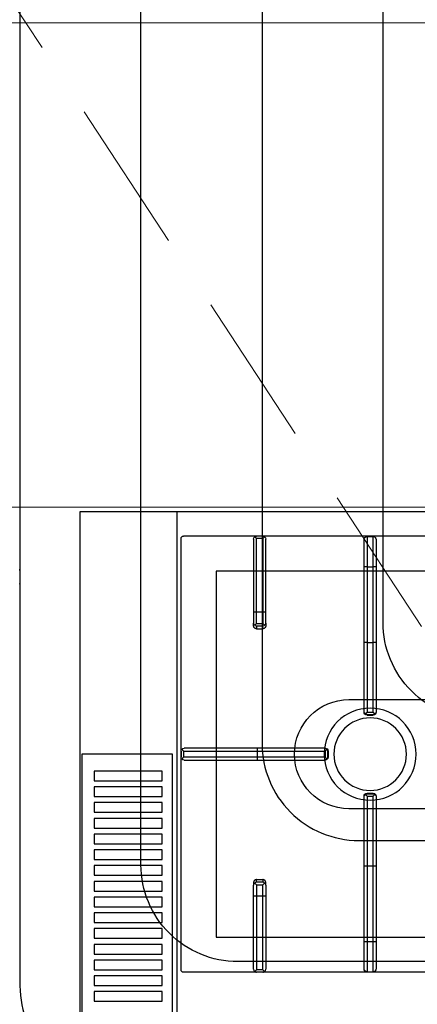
# Model space of a CAD drawing. Header units: millimetres. Extents: x -740 to 33545, y -26688 to 22494.
# Tile 93 of 256: x 9185 to 9218, y 10454 to 10535. Entities that reach past the tile are written whole.
import ezdxf

# ---------------------------------------------------------------- set-up
doc = ezdxf.new("R2010")
doc.units = ezdxf.units.MM
doc.header["$MEASUREMENT"] = 0
doc.linetypes.add('DASHED', pattern=[19.05, 12.7, -6.35])
doc.layers.get('Defpoints').update_dxf_attribs({"color": 252})
for name, color, linetype, lineweight in [('A_wyposażenie', 252, 'Continuous', 9), ('mebelki', 252, 'Continuous', 9), ('wymiarowanie', 252, 'Continuous', 9)]:
    doc.layers.add(name, color=color, linetype=linetype, lineweight=lineweight)
doc.layers.add('IS_Wężownica OChP', color=7, linetype='Continuous', lineweight=25, true_color=0x800080)
for name, color, linetype in [('PQ_200_2D', 252, 'Continuous'), ('PQ_204_2D', 252, 'Continuous'), ('TECHNOLOGIA KUCHNI', 252, 'Continuous')]:
    doc.layers.add(name, color=color, linetype=linetype)
doc.styles.add('styl2', font='simplex.shx')
doc.dimstyles.new('Skala 1-50', dxfattribs={"dimtxt": 12, "dimasz": 5, "dimexe": 1, "dimexo": 1, "dimgap": 1.5, "dimtad": 1, "dimdec": 1, "dimrnd": 0.5, "dimtxsty": 'styl2', "dimblk": 'ARCHTICK', "dimcen": 5, "dimadec": 0, "dimazin": 0, "dimtfac": 1, "dimtdec": 1, "dimtmove": 1, "dimatfit": 3, "dimldrblk": 'ARCHTICK', "dimfxl": 0, "dimlwd": -1, "dimlwe": -1, "dimarcsym": 0})

# ---------------------------------------------------------------- blocks, each defined once
blk = doc.blocks.new('ADWSAFSGDG')
at = {"layer": 'TECHNOLOGIA KUCHNI', "color": 8, "linetype": 'Continuous', "lineweight": 13}
blk.add_lwpolyline([(7623.96, 447.848), (7623.774, 447.878), (7623.561, 447.899), (7623.35, 447.907), (7623.144, 447.902), (7622.939, 447.885), (7622.73, 447.854), (7622.702, 447.848)], dxfattribs=at)
blk = doc.blocks.new('dfghbnj')
at = {"layer": 'PQ_200_2D', "color": 8}
for p, q in [((5168.38, -17005.72), (5968.38, -17005.72)), ((5168.38, -17660.72), (5168.38, -17005.72))]:
    blk.add_line(p, q, dxfattribs=at)
at = {"layer": 'PQ_204_2D', "color": 8}
for p, q in [((5168.38, -17085.72), (5968.38, -17085.72)), ((5188.38, -17657.22), (5188.38, -17091.22)), ((5546.38, -17089.22), (5190.38, -17089.22)), ((5363.38, -17151.98), (5363.38, -17091.69)), ((5365.88, -17089.22), (5370.88, -17089.22)), ((5365.88, -17089.22), (5370.88, -17089.22)), ((5365.88, -17091.21), (5370.88, -17091.21)), ((5365.88, -17091.21), (5365.88, -17152.03)), ((5370.88, -17152.03), (5370.88, -17091.21)), ((5373.38, -17091.69), (5373.38, -17151.98)), ((5548.38, -17657.22), (5548.38, -17091.22)), ((5190.85, -17149.22), (5251.14, -17149.22)), ((5251.14, -17149.22), (5260.28, -17149.22)), ((5262.42, -17149.22), (5260.28, -17149.22)), ((5474.34, -17149.22), (5476.47, -17149.22)), ((5485.62, -17149.22), (5476.47, -17149.22)), ((5545.9, -17149.22), (5485.62, -17149.22)), ((5188.38, -17156.72), (5188.38, -17151.72)), ((5188.38, -17156.72), (5188.38, -17151.72)), ((5190.37, -17156.72), (5190.37, -17151.72)), ((5251.19, -17151.72), (5190.37, -17151.72)), ((5190.37, -17156.72), (5251.19, -17156.72)), ((5251.19, -17156.72), (5251.19, -17151.72)), ((5260.39, -17151.72), (5251.19, -17151.72)), ((5251.19, -17156.72), (5260.39, -17156.72)), ((5260.39, -17151.72), (5260.39, -17156.72)), ((5262.75, -17151.72), (5264.85, -17151.72)), ((5262.75, -17156.72), (5262.75, -17151.72)), ((5264.85, -17156.72), (5262.75, -17156.72)), ((5264.85, -17151.72), (5264.85, -17156.72)), ((5363.38, -17207.86), (5363.38, -17151.98)), ((5365.88, -17152.03), (5370.88, -17152.03)), ((5365.88, -17152.03), (5365.88, -17208.42)), ((5370.88, -17208.42), (5370.88, -17152.03)), ((5373.38, -17151.98), (5373.38, -17207.86)), ((5471.9, -17151.72), (5471.9, -17156.72)), ((5474.01, -17151.72), (5471.9, -17151.72)), ((5471.9, -17156.72), (5474.01, -17156.72)), ((5474.01, -17156.72), (5474.01, -17151.72)), ((5476.36, -17151.72), (5485.56, -17151.72)), ((5476.36, -17151.72), (5476.36, -17156.72)), ((5485.56, -17156.72), (5476.36, -17156.72)), ((5485.56, -17151.72), (5546.38, -17151.72)), ((5485.56, -17156.72), (5485.56, -17151.72)), ((5546.38, -17156.72), (5485.56, -17156.72)), ((5546.38, -17156.72), (5546.38, -17151.72)), ((5548.38, -17156.72), (5548.38, -17151.72)), ((5548.38, -17156.72), (5548.38, -17151.72)), ((5251.14, -17159.22), (5190.85, -17159.22)), ((5260.28, -17159.22), (5251.14, -17159.22)), ((5260.28, -17159.22), (5262.42, -17159.22)), ((5476.47, -17159.22), (5474.34, -17159.22)), ((5476.47, -17159.22), (5485.62, -17159.22)), ((5485.62, -17159.22), (5545.9, -17159.22)), ((5363.38, -17208.28), (5363.38, -17207.86)), ((5365.88, -17208.42), (5370.88, -17208.42)), ((5365.88, -17210.33), (5370.88, -17210.33)), ((5365.88, -17210.33), (5365.88, -17210.78)), ((5365.88, -17210.78), (5370.88, -17210.78)), ((5370.88, -17210.78), (5370.88, -17210.33)), ((5373.38, -17207.86), (5373.38, -17208.28)), ((5188.69, -17242.97), (5188.69, -17247.97)), ((5188.69, -17242.97), (5213.69, -17242.97)), ((5213.69, -17247.97), (5188.69, -17247.97)), ((5213.69, -17240.47), (5191.19, -17240.47)), ((5213.69, -17242.97), (5213.69, -17240.47)), ((5276.14, -17240.47), (5213.69, -17240.47)), ((5213.69, -17242.97), (5213.69, -17247.97)), ((5213.69, -17242.97), (5276.19, -17242.97)), ((5213.69, -17250.47), (5213.69, -17247.97)), ((5276.19, -17247.97), (5213.69, -17247.97)), ((5333.27, -17240.47), (5276.14, -17240.47)), ((5276.19, -17242.97), (5276.19, -17247.97)), ((5276.19, -17242.97), (5333.83, -17242.97)), ((5333.83, -17247.97), (5276.19, -17247.97)), ((5333.69, -17240.47), (5333.27, -17240.47)), ((5333.83, -17242.97), (5333.83, -17247.97)), ((5335.64, -17242.37), (5335.64, -17248.56)), ((5335.74, -17242.97), (5335.74, -17247.97)), ((5335.74, -17242.97), (5336.19, -17242.97)), ((5336.19, -17247.97), (5335.74, -17247.97)), ((5336.19, -17242.97), (5336.19, -17247.97)), ((5400.56, -17242.97), (5400.56, -17247.97)), ((5400.56, -17242.97), (5401.01, -17242.97)), ((5401.01, -17247.97), (5400.56, -17247.97)), ((5401.01, -17242.97), (5401.01, -17247.97)), ((5401.11, -17242.37), (5401.11, -17248.56)), ((5402.92, -17242.97), (5402.92, -17247.97)), ((5402.92, -17242.97), (5460.56, -17242.97)), ((5460.56, -17247.97), (5402.92, -17247.97)), ((5403.48, -17240.47), (5403.06, -17240.47)), ((5460.62, -17240.47), (5403.48, -17240.47)), ((5460.56, -17242.97), (5460.56, -17247.97)), ((5460.56, -17242.97), (5523.06, -17242.97)), ((5523.06, -17247.97), (5460.56, -17247.97)), ((5523.06, -17240.47), (5460.62, -17240.47)), ((5523.06, -17240.47), (5523.06, -17242.97)), ((5545.56, -17240.47), (5523.06, -17240.47)), ((5523.06, -17242.97), (5523.06, -17247.97)), ((5523.06, -17242.97), (5548.06, -17242.97)), ((5523.06, -17247.97), (5523.06, -17250.47)), ((5548.06, -17247.97), (5523.06, -17247.97)), ((5548.06, -17242.97), (5548.06, -17247.97)), ((5191.19, -17250.47), (5213.69, -17250.47)), ((5213.69, -17250.47), (5276.14, -17250.47)), ((5276.14, -17250.47), (5333.27, -17250.47)), ((5333.27, -17250.47), (5333.69, -17250.47)), ((5403.06, -17250.47), (5403.48, -17250.47)), ((5403.48, -17250.47), (5460.62, -17250.47)), ((5460.62, -17250.47), (5523.06, -17250.47)), ((5523.06, -17250.47), (5545.56, -17250.47))]:
    blk.add_line(p, q, dxfattribs=at)
for points in [[(5368.38, -17007.22), (5768.38, -17007.22), (5768.38, -17082.22), (5368.38, -17082.22)], [(5382.38, -17017.38), (5390.38, -17017.38), (5390.38, -17073.53), (5382.38, -17073.53)], [(5395.38, -17017.38), (5403.38, -17017.38), (5403.38, -17073.53), (5395.38, -17073.53)], [(5408.38, -17017.38), (5416.38, -17017.38), (5416.38, -17073.53), (5408.38, -17073.53)], [(5421.38, -17017.38), (5429.38, -17017.38), (5429.38, -17073.53), (5421.38, -17073.53)], [(5434.38, -17017.38), (5442.38, -17017.38), (5442.38, -17073.53), (5434.38, -17073.53)], [(5447.38, -17017.38), (5455.38, -17017.38), (5455.38, -17073.53), (5447.38, -17073.53)], [(5460.38, -17017.38), (5468.38, -17017.38), (5468.38, -17073.53), (5460.38, -17073.53)], [(5473.38, -17017.38), (5481.38, -17017.38), (5481.38, -17073.53), (5473.38, -17073.53)], [(5486.38, -17017.38), (5494.38, -17017.38), (5494.38, -17073.53), (5486.38, -17073.53)], [(5499.38, -17017.38), (5507.38, -17017.38), (5507.38, -17073.53), (5499.38, -17073.53)], [(5512.38, -17017.38), (5520.38, -17017.38), (5520.38, -17073.53), (5512.38, -17073.53)], [(5525.38, -17017.38), (5533.38, -17017.38), (5533.38, -17073.53), (5525.38, -17073.53)], [(5538.38, -17017.38), (5546.38, -17017.38), (5546.38, -17073.53), (5538.38, -17073.53)], [(5551.38, -17017.38), (5559.38, -17017.38), (5559.38, -17073.53), (5551.38, -17073.53)], [(5564.38, -17017.38), (5572.38, -17017.38), (5572.38, -17073.53), (5564.38, -17073.53)], [(5217.36, -17118.2), (5519.4, -17118.2), (5519.4, -17630.24), (5217.36, -17630.24)]]:
    blk.add_lwpolyline(points, close=True, dxfattribs=at)
blk.add_lwpolyline([(5413.38, -17359.22), (5413.38, -17227.97, 1), (5323.38, -17227.97), (5323.38, -17359.22)], format="xyb", dxfattribs=at)
for radius in [38, 30]:
    blk.add_circle((5368.38, -17245.47), radius, dxfattribs=at)
for centre, radius, start, end in [((5190.38, -17091.22), 2, 90, 180), ((5546.38, -17091.22), 2, 0, 90), ((5191.19, -17242.97), 2.5, 90, 180), ((5191.19, -17247.97), 2.5, 180, 270), ((5545.56, -17242.97), 2.5, 0, 90), ((5545.56, -17247.97), 2.5, 270, 0)]:
    blk.add_arc(centre, radius, start, end, dxfattribs=at)
for centre, major_axis, ratio, start_param, end_param in [((5365.88, -17091.69), (-2.5, 0), 0.948965, -0.895145, 0), ((5370.88, -17091.69), (2.5, 0), 0.948965, 0, 0.895145), ((5190.85, -17151.72), (0, 2.5), 0.948965, 0, 0.895145), ((5251.14, -17151.72), (0, 2.5), 0.02182, 4.712389, 6.283185), ((5260.28, -17151.72), (0, 2.5), 0.84544, -0.894481, 0), ((5260.28, -17151.72), (2.5, 2.5), 0.02182, 4.734206, 5.410521), ((5260.28, -17151.72), (-1.92, 1.92), 0.8391, 4.014257, 4.690572), ((5190.85, -17156.72), (0, 2.5), 0.948965, 2.246448, 3.141593), ((5251.14, -17156.72), (0, 2.5), 0.02182, 3.141593, 4.712389), ((5260.28, -17156.72), (0, 2.5), 0.84544, 3.141593, 4.036074), ((5260.28, -17156.72), (-2.5, 2.5), 0.02182, 4.014257, 4.690572), ((5260.28, -17156.72), (1.92, 1.92), 0.8391, 4.734206, 5.410521), ((5365.88, -17151.98), (-2.5, 0), 0.02182, 0, 1.570796), ((5370.88, -17151.98), (2.5, 0), 0.02182, 4.712389, 6.283185), ((5365.88, -17207.86), (-2.5, 0), 0.951091, 0, 0.914364), ((5365.88, -17208.28), (0, 2.5), 0.99863, 1.570796, 3.141593), ((5370.88, -17208.28), (0, 2.5), 0.99863, 3.141593, 4.712389), ((5370.88, -17207.86), (2.5, 0), 0.951091, -0.914364, 0), ((5276.14, -17242.97), (0, 2.5), 0.02182, -1.570796, 0), ((5276.14, -17247.97), (0, 2.5), 0.02182, 3.141593, 4.712389), ((5333.27, -17242.97), (0, 2.5), 0.951091, -0.914364, 0), ((5333.69, -17242.97), (2.5, 0), 0.99863, 0, 1.570796), ((5333.69, -17247.97), (2.5, 0), 0.99863, 4.712389, 6.283185), ((5332.27, -17242.97), (-3.47, 0), 0.720185, 3.141593, 3.380139), ((5332.27, -17247.97), (3.47, 0), 0.720185, -0.238546, 0), ((5403.06, -17242.97), (2.5, 0), 0.99863, 1.570796, 3.141593), ((5403.06, -17247.97), (2.5, 0), 0.99863, 3.141593, 4.712389), ((5404.48, -17242.97), (3.47, 0), 0.720185, 2.903047, 3.141593), ((5404.48, -17247.97), (-3.47, 0), 0.720185, 0, 0.238546), ((5403.48, -17242.97), (0, 2.5), 0.951091, 0, 0.914364), ((5460.62, -17242.97), (0, 2.5), 0.02182, 0, 1.570796), ((5460.62, -17247.97), (0, 2.5), 0.02182, 1.570796, 3.141593), ((5333.27, -17247.97), (0, 2.5), 0.951091, 3.141593, 4.055957), ((5403.48, -17247.97), (0, 2.5), 0.951091, 2.227228, 3.141593)]:
    blk.add_ellipse(centre, major_axis=major_axis, ratio=ratio, start_param=start_param, end_param=end_param, dxfattribs=at)
at = {"layer": 'PQ_204_2D', "color": 8, "extrusion": (0, 0, -1)}
for centre, major_axis, ratio, start_param, end_param in [((5476.47, -17151.72), (1.92, 1.92), 0.8391, 4.014257, 4.690572), ((5476.47, -17151.72), (0, 2.5), 0.84544, -0.894481, 0), ((5476.47, -17151.72), (-2.5, 2.5), 0.02182, 4.734206, 5.410521), ((5485.62, -17151.72), (0, 2.5), 0.02182, 4.712389, 6.283185), ((5545.9, -17151.72), (0, 2.5), 0.948965, 0, 0.895145), ((5476.47, -17156.72), (-1.92, 1.92), 0.8391, 4.734206, 5.410521), ((5476.47, -17156.72), (2.5, 2.5), 0.02182, 4.014257, 4.690572), ((5476.47, -17156.72), (0, 2.5), 0.84544, 3.141593, 4.036074), ((5485.62, -17156.72), (0, 2.5), 0.02182, 3.141593, 4.712389), ((5545.9, -17156.72), (0, 2.5), 0.948965, 2.246448, 3.141593)]:
    blk.add_ellipse(centre, major_axis=major_axis, ratio=ratio, start_param=start_param, end_param=end_param, dxfattribs=at)
at = {"layer": 'PQ_204_2D', "color": 8}
for points, knots in [([(5365.88, -17089.22), (5365.73, -17089.22), (5365.58, -17089.24), (5365.28, -17089.31), (5365.13, -17089.36), (5364.74, -17089.52), (5364.52, -17089.66), (5364.31, -17089.84)], [0, 0, 0, 0, 0.576945, 0.576945, 1.153889, 1.153889, 2.068716, 2.068716, 2.068716, 2.068716]), ([(5364.31, -17089.84), (5364.52, -17090.01), (5364.74, -17090.21), (5365.13, -17090.55), (5365.28, -17090.68), (5365.58, -17090.95), (5365.73, -17091.08), (5365.88, -17091.21)], [11.858599, 11.858599, 11.858599, 11.858599, 12.773425, 12.773425, 13.35037, 13.35037, 13.927314, 13.927314, 13.927314, 13.927314]), ([(5372.44, -17089.84), (5372.24, -17089.66), (5372.01, -17089.52), (5371.62, -17089.36), (5371.47, -17089.31), (5371.17, -17089.24), (5371.02, -17089.22), (5370.88, -17089.22)], [11.861002, 11.861002, 11.861002, 11.861002, 12.775829, 12.775829, 13.352773, 13.352773, 13.929718, 13.929718, 13.929718, 13.929718]), ([(5370.88, -17091.21), (5371.02, -17091.08), (5371.17, -17090.95), (5371.47, -17090.68), (5371.62, -17090.55), (5372.01, -17090.21), (5372.24, -17090.01), (5372.44, -17089.84)], [0, 0, 0, 0, 0.576945, 0.576945, 1.153889, 1.153889, 2.068716, 2.068716, 2.068716, 2.068716]), ([(5189, -17150.15), (5188.82, -17150.36), (5188.68, -17150.58), (5188.52, -17150.97), (5188.47, -17151.12), (5188.4, -17151.42), (5188.38, -17151.57), (5188.38, -17151.72)], [11.858599, 11.858599, 11.858599, 11.858599, 12.773425, 12.773425, 13.35037, 13.35037, 13.927314, 13.927314, 13.927314, 13.927314]), ([(5190.37, -17151.72), (5190.25, -17151.57), (5190.11, -17151.42), (5189.84, -17151.12), (5189.71, -17150.97), (5189.37, -17150.58), (5189.17, -17150.36), (5189, -17150.15)], [0, 0, 0, 0, 0.576945, 0.576945, 1.153889, 1.153889, 2.068716, 2.068716, 2.068716, 2.068716]), ([(5264.85, -17151.72), (5264.85, -17151.56), (5264.84, -17151.4), (5264.77, -17151.07), (5264.73, -17150.91), (5264.6, -17150.61), (5264.53, -17150.46), (5264.35, -17150.18), (5264.25, -17150.06), (5264.03, -17149.84), (5263.91, -17149.73), (5263.64, -17149.55), (5263.5, -17149.47), (5263.2, -17149.34), (5263.04, -17149.29), (5262.73, -17149.23), (5262.57, -17149.22), (5262.42, -17149.22)], [15.096253, 15.096253, 15.096253, 15.096253, 15.567018, 15.567018, 16.037783, 16.037783, 16.508548, 16.508548, 16.979314, 16.979314, 17.45135, 17.45135, 17.923386, 17.923386, 18.395422, 18.395422, 18.867458, 18.867458, 18.867458, 18.867458]), ([(5471.9, -17151.72), (5471.9, -17151.56), (5471.92, -17151.4), (5471.98, -17151.07), (5472.02, -17150.91), (5472.15, -17150.61), (5472.23, -17150.46), (5472.41, -17150.18), (5472.51, -17150.06), (5472.72, -17149.84), (5472.85, -17149.73), (5473.11, -17149.55), (5473.26, -17149.47), (5473.56, -17149.34), (5473.71, -17149.29), (5474.03, -17149.23), (5474.18, -17149.22), (5474.34, -17149.22)], [15.096253, 15.096253, 15.096253, 15.096253, 15.567018, 15.567018, 16.037783, 16.037783, 16.508548, 16.508548, 16.979314, 16.979314, 17.45135, 17.45135, 17.923386, 17.923386, 18.395422, 18.395422, 18.867458, 18.867458, 18.867458, 18.867458]), ([(5546.38, -17151.72), (5546.51, -17151.57), (5546.64, -17151.42), (5546.91, -17151.12), (5547.04, -17150.97), (5547.38, -17150.58), (5547.58, -17150.36), (5547.76, -17150.15)], [0, 0, 0, 0, 0.576945, 0.576945, 1.153889, 1.153889, 2.068716, 2.068716, 2.068716, 2.068716]), ([(5547.76, -17150.15), (5547.93, -17150.36), (5548.07, -17150.58), (5548.23, -17150.97), (5548.28, -17151.12), (5548.35, -17151.42), (5548.37, -17151.57), (5548.38, -17151.72)], [11.858599, 11.858599, 11.858599, 11.858599, 12.773425, 12.773425, 13.35037, 13.35037, 13.927314, 13.927314, 13.927314, 13.927314]), ([(5188.38, -17156.72), (5188.38, -17156.86), (5188.4, -17157.01), (5188.47, -17157.31), (5188.52, -17157.46), (5188.68, -17157.85), (5188.82, -17158.08), (5189, -17158.28)], [0, 0, 0, 0, 0.576945, 0.576945, 1.153889, 1.153889, 2.068716, 2.068716, 2.068716, 2.068716]), ([(5189, -17158.28), (5189.17, -17158.08), (5189.37, -17157.85), (5189.71, -17157.46), (5189.84, -17157.31), (5190.11, -17157.01), (5190.25, -17156.86), (5190.37, -17156.72)], [11.858599, 11.858599, 11.858599, 11.858599, 12.773425, 12.773425, 13.35037, 13.35037, 13.927314, 13.927314, 13.927314, 13.927314]), ([(5262.42, -17159.22), (5262.57, -17159.22), (5262.73, -17159.2), (5263.04, -17159.14), (5263.2, -17159.09), (5263.5, -17158.96), (5263.64, -17158.88), (5263.91, -17158.7), (5264.03, -17158.59), (5264.25, -17158.37), (5264.35, -17158.25), (5264.53, -17157.97), (5264.6, -17157.83), (5264.73, -17157.52), (5264.77, -17157.36), (5264.84, -17157.03), (5264.85, -17156.87), (5264.85, -17156.72)], [3.776921, 3.776921, 3.776921, 3.776921, 4.248957, 4.248957, 4.720993, 4.720993, 5.193029, 5.193029, 5.665065, 5.665065, 6.135831, 6.135831, 6.606596, 6.606596, 7.077361, 7.077361, 7.548126, 7.548126, 7.548126, 7.548126]), ([(5474.34, -17159.22), (5474.18, -17159.22), (5474.03, -17159.2), (5473.71, -17159.14), (5473.56, -17159.09), (5473.26, -17158.96), (5473.11, -17158.88), (5472.85, -17158.7), (5472.72, -17158.59), (5472.51, -17158.37), (5472.41, -17158.25), (5472.23, -17157.97), (5472.15, -17157.83), (5472.02, -17157.52), (5471.98, -17157.36), (5471.92, -17157.03), (5471.9, -17156.87), (5471.9, -17156.72)], [3.776921, 3.776921, 3.776921, 3.776921, 4.248957, 4.248957, 4.720993, 4.720993, 5.193029, 5.193029, 5.665065, 5.665065, 6.135831, 6.135831, 6.606596, 6.606596, 7.077361, 7.077361, 7.548126, 7.548126, 7.548126, 7.548126]), ([(5547.76, -17158.28), (5547.58, -17158.08), (5547.38, -17157.85), (5547.04, -17157.46), (5546.91, -17157.31), (5546.64, -17157.01), (5546.51, -17156.86), (5546.38, -17156.72)], [11.858599, 11.858599, 11.858599, 11.858599, 12.773425, 12.773425, 13.35037, 13.35037, 13.927314, 13.927314, 13.927314, 13.927314]), ([(5548.38, -17156.72), (5548.37, -17156.86), (5548.35, -17157.01), (5548.28, -17157.31), (5548.23, -17157.46), (5548.07, -17157.85), (5547.93, -17158.08), (5547.76, -17158.28)], [0, 0, 0, 0, 0.576945, 0.576945, 1.153889, 1.153889, 2.068716, 2.068716, 2.068716, 2.068716]), ([(5365.88, -17208.42), (5365.88, -17208.42), (5365.87, -17208.42), (5365.87, -17208.42), (5365.87, -17208.42), (5365.87, -17208.42), (5365.87, -17208.42), (5365.87, -17208.43), (5365.87, -17208.43), (5365.87, -17208.43), (5365.86, -17208.43), (5365.86, -17208.44), (5365.85, -17208.44), (5365.84, -17208.45), (5365.83, -17208.46), (5365.8, -17208.49), (5365.78, -17208.5), (5365.72, -17208.56), (5365.68, -17208.6), (5365.54, -17208.72), (5365.43, -17208.81), (5365.22, -17209), (5365.11, -17209.09), (5364.89, -17209.29), (5364.78, -17209.38), (5364.57, -17209.56), (5364.46, -17209.65), (5364.35, -17209.74)], [8.18747, 8.18747, 8.18747, 8.18747, 8.189233, 8.189233, 8.190997, 8.190997, 8.194524, 8.194524, 8.201577, 8.201577, 8.215685, 8.215685, 8.2439, 8.2439, 8.300331, 8.300331, 8.413192, 8.413192, 8.638915, 8.638915, 9.09036, 9.09036, 9.541804, 9.541804, 9.993249, 9.993249, 10.456684, 10.456684, 10.456684, 10.456684]), ([(5364.35, -17209.74), (5364.44, -17209.81), (5364.54, -17209.88), (5364.77, -17210.02), (5364.9, -17210.09), (5365.32, -17210.26), (5365.61, -17210.32), (5365.88, -17210.33)], [11.918829, 11.918829, 11.918829, 11.918829, 12.327491, 12.327491, 12.861567, 12.861567, 13.929718, 13.929718, 13.929718, 13.929718]), ([(5372.4, -17209.74), (5372.29, -17209.65), (5372.18, -17209.56), (5371.97, -17209.38), (5371.86, -17209.29), (5371.64, -17209.09), (5371.53, -17209), (5371.32, -17208.81), (5371.21, -17208.72), (5371.08, -17208.6), (5371.03, -17208.56), (5370.97, -17208.5), (5370.95, -17208.49), (5370.92, -17208.46), (5370.91, -17208.45), (5370.9, -17208.44), (5370.89, -17208.44), (5370.89, -17208.43), (5370.89, -17208.43), (5370.88, -17208.43), (5370.88, -17208.43), (5370.88, -17208.42), (5370.88, -17208.42), (5370.88, -17208.42), (5370.88, -17208.42), (5370.88, -17208.42), (5370.88, -17208.42), (5370.88, -17208.42)], [5.917739, 5.917739, 5.917739, 5.917739, 6.381174, 6.381174, 6.832619, 6.832619, 7.284064, 7.284064, 7.735508, 7.735508, 7.961231, 7.961231, 8.074092, 8.074092, 8.130523, 8.130523, 8.158738, 8.158738, 8.172846, 8.172846, 8.179899, 8.179899, 8.183426, 8.183426, 8.18519, 8.18519, 8.186953, 8.186953, 8.186953, 8.186953]), ([(5370.88, -17210.33), (5371.14, -17210.32), (5371.43, -17210.26), (5371.85, -17210.09), (5371.98, -17210.02), (5372.21, -17209.88), (5372.31, -17209.81), (5372.4, -17209.74)], [0, 0, 0, 0, 1.068151, 1.068151, 1.602227, 1.602227, 2.010889, 2.010889, 2.010889, 2.010889]), ([(5333.83, -17242.97), (5333.83, -17242.96), (5333.83, -17242.96), (5333.83, -17242.96), (5333.83, -17242.96), (5333.83, -17242.96), (5333.83, -17242.96), (5333.84, -17242.96), (5333.84, -17242.96), (5333.84, -17242.96), (5333.84, -17242.95), (5333.85, -17242.95), (5333.85, -17242.94), (5333.86, -17242.93), (5333.87, -17242.92), (5333.9, -17242.89), (5333.91, -17242.87), (5333.97, -17242.81), (5334.01, -17242.76), (5334.13, -17242.63), (5334.22, -17242.52), (5334.41, -17242.31), (5334.5, -17242.2), (5334.7, -17241.98), (5334.79, -17241.87), (5334.97, -17241.66), (5335.06, -17241.55), (5335.15, -17241.44)], [8.18857, 8.18857, 8.18857, 8.18857, 8.190334, 8.190334, 8.192098, 8.192098, 8.195626, 8.195626, 8.202682, 8.202682, 8.216794, 8.216794, 8.245018, 8.245018, 8.301466, 8.301466, 8.414361, 8.414361, 8.640152, 8.640152, 9.091733, 9.091733, 9.543315, 9.543315, 9.994896, 9.994896, 10.458359, 10.458359, 10.458359, 10.458359]), ([(5335.15, -17249.49), (5335.06, -17249.38), (5334.97, -17249.27), (5334.79, -17249.06), (5334.7, -17248.95), (5334.5, -17248.73), (5334.41, -17248.62), (5334.22, -17248.41), (5334.13, -17248.3), (5334.01, -17248.17), (5333.97, -17248.12), (5333.91, -17248.06), (5333.9, -17248.04), (5333.87, -17248.01), (5333.86, -17248), (5333.85, -17247.99), (5333.85, -17247.98), (5333.84, -17247.98), (5333.84, -17247.98), (5333.84, -17247.97), (5333.84, -17247.97), (5333.83, -17247.97), (5333.83, -17247.97), (5333.83, -17247.97), (5333.83, -17247.97), (5333.83, -17247.97), (5333.83, -17247.97), (5333.83, -17247.97)], [5.918265, 5.918265, 5.918265, 5.918265, 6.381728, 6.381728, 6.833309, 6.833309, 7.284891, 7.284891, 7.736472, 7.736472, 7.962263, 7.962263, 8.075158, 8.075158, 8.131606, 8.131606, 8.15983, 8.15983, 8.173942, 8.173942, 8.180998, 8.180998, 8.184526, 8.184526, 8.18629, 8.18629, 8.188054, 8.188054, 8.188054, 8.188054]), ([(5335.15, -17241.44), (5335.31, -17241.63), (5335.44, -17241.85), (5335.58, -17242.17), (5335.61, -17242.27), (5335.64, -17242.37)], [11.917214, 11.917214, 11.917214, 11.917214, 12.775852, 12.775852, 13.165698, 13.165698, 13.165698, 13.165698]), ([(5401.11, -17242.37), (5401.14, -17242.27), (5401.18, -17242.17), (5401.31, -17241.85), (5401.44, -17241.63), (5401.6, -17241.44)], [0.764042, 0.764042, 0.764042, 0.764042, 1.153889, 1.153889, 2.012527, 2.012527, 2.012527, 2.012527]), ([(5401.6, -17241.44), (5401.69, -17241.55), (5401.78, -17241.66), (5401.96, -17241.87), (5402.06, -17241.98), (5402.25, -17242.2), (5402.34, -17242.31), (5402.53, -17242.52), (5402.62, -17242.63), (5402.74, -17242.76), (5402.78, -17242.81), (5402.84, -17242.87), (5402.86, -17242.89), (5402.88, -17242.92), (5402.89, -17242.93), (5402.9, -17242.94), (5402.91, -17242.95), (5402.91, -17242.95), (5402.91, -17242.96), (5402.92, -17242.96), (5402.92, -17242.96), (5402.92, -17242.96), (5402.92, -17242.96), (5402.92, -17242.96), (5402.92, -17242.96), (5402.92, -17242.96), (5402.92, -17242.96), (5402.92, -17242.97)], [5.918781, 5.918781, 5.918781, 5.918781, 6.382244, 6.382244, 6.833826, 6.833826, 7.285407, 7.285407, 7.736989, 7.736989, 7.96278, 7.96278, 8.075675, 8.075675, 8.132123, 8.132123, 8.160346, 8.160346, 8.174458, 8.174458, 8.181514, 8.181514, 8.185042, 8.185042, 8.186806, 8.186806, 8.18857, 8.18857, 8.18857, 8.18857]), ([(5402.92, -17247.97), (5402.92, -17247.97), (5402.92, -17247.97), (5402.92, -17247.97), (5402.92, -17247.97), (5402.92, -17247.97), (5402.92, -17247.97), (5402.92, -17247.97), (5402.92, -17247.97), (5402.91, -17247.98), (5402.91, -17247.98), (5402.91, -17247.98), (5402.9, -17247.99), (5402.89, -17248), (5402.88, -17248.01), (5402.86, -17248.04), (5402.84, -17248.06), (5402.78, -17248.12), (5402.74, -17248.17), (5402.62, -17248.3), (5402.53, -17248.41), (5402.34, -17248.62), (5402.25, -17248.73), (5402.06, -17248.95), (5401.96, -17249.06), (5401.78, -17249.27), (5401.69, -17249.38), (5401.6, -17249.49)], [8.188054, 8.188054, 8.188054, 8.188054, 8.189818, 8.189818, 8.191582, 8.191582, 8.19511, 8.19511, 8.202166, 8.202166, 8.216278, 8.216278, 8.244501, 8.244501, 8.300949, 8.300949, 8.413844, 8.413844, 8.639635, 8.639635, 9.091217, 9.091217, 9.542798, 9.542798, 9.99438, 9.99438, 10.457843, 10.457843, 10.457843, 10.457843]), ([(5335.64, -17248.56), (5335.61, -17248.66), (5335.58, -17248.76), (5335.44, -17249.08), (5335.31, -17249.3), (5335.15, -17249.49)], [0.764042, 0.764042, 0.764042, 0.764042, 1.153889, 1.153889, 2.012527, 2.012527, 2.012527, 2.012527]), ([(5401.6, -17249.49), (5401.44, -17249.3), (5401.31, -17249.08), (5401.18, -17248.76), (5401.14, -17248.66), (5401.11, -17248.56)], [11.917214, 11.917214, 11.917214, 11.917214, 12.775852, 12.775852, 13.165698, 13.165698, 13.165698, 13.165698])]:
    blk.add_open_spline(points, degree=3, knots=knots, dxfattribs=at)
blk = doc.blocks.new('_ArchTick')
at = {"color": 0, "linetype": 'ByBlock', "const_width": 0.15}
blk.add_lwpolyline([(-0.5, -0.5), (0.5, 0.5)], dxfattribs=at)
blk = doc.blocks.new('*D2199')
at = {"layer": 'Defpoints', "color": 0}
for p in [(8932.185, 10460.603), (9368.185, 10460.603), (9368.185, 10449.072)]:
    blk.add_point(p, dxfattribs=at)
at = {"layer": 'wymiarowanie', "color": 0}
for p, q in [((8932.185, 10454.072), (8932.185, 10448.072)), ((9368.185, 10454.072), (9368.185, 10448.072)), ((8932.185, 10449.072), (9368.185, 10449.072))]:
    blk.add_line(p, q, dxfattribs=at)
at = {"layer": 'wymiarowanie', "color": 0, "xscale": 5, "yscale": 5, "zscale": 5, "rotation": 180}
blk.add_blockref('_ArchTick', (8932.185, 10449.072), dxfattribs=at)
at = {"layer": 'wymiarowanie', "color": 0, "xscale": 5, "yscale": 5, "zscale": 5}
blk.add_blockref('_ArchTick', (9368.185, 10449.072), dxfattribs=at)
at = {"layer": 'wymiarowanie', "color": 0, "insert": (9150.185, 10456.872), "char_height": 12, "attachment_point": 5, "style": 'styl2'}
blk.add_mtext('436', dxfattribs=at)

msp = doc.modelspace()

# ---------------------------------------------------------------- linework, layer by layer
at = {"layer": 'A_wyposażenie', "linetype": 'DASHED'}
msp.add_line((9270.185, 10405.523), (9090.185, 10680.023), dxfattribs=at)
at = {"layer": 'IS_Wężownica OChP', "color": 9, "true_color": 0xc8c8c8, "transparency": 33554687, "extrusion": (0, 0, -1)}
for points in [[(-9284.267, 10777.511, 0.414214), (-9276.267, 10769.511), (-9192.779, 10769.511, -0.414214), (-9184.779, 10761.511), (-9184.779, 10455.514, -0.414214), (-9192.779, 10447.514), (-9315.245, 10447.514, -0.414223)], [(-9305.245, 10457.514), (-9202.779, 10457.514, 0.414214), (-9194.779, 10465.514), (-9194.779, 10751.511, 0.414214), (-9202.779, 10759.511), (-9286.267, 10759.511, -0.414214)], [(-9296.267, 10749.511), (-9212.779, 10749.511, -0.414214), (-9204.779, 10741.511), (-9204.779, 10475.514, -0.414214), (-9212.779, 10467.514), (-9295.244, 10467.514, -0.414223)], [(-9285.244, 10477.514), (-9222.779, 10477.514, 0.414214), (-9214.779, 10485.514), (-9214.779, 10731.511, 0.414214), (-9222.779, 10739.511), (-9305.286, 10739.511, 0.414214)]]:
    msp.add_lwpolyline(points, format="xyb", dxfattribs=at)
at = {"layer": 'mebelki'}
msp.add_lwpolyline([(9100.185, 10495.023), (9261.235, 10495.023), (9261.235, 10535.023), (9100.185, 10535.023)], close=True, dxfattribs=at)

# ---------------------------------------------------------------- block references
at = {"layer": 'A_wyposażenie', "rotation": 270}
msp.add_blockref('ADWSAFSGDG', (8736.887, 18112.625), dxfattribs=at)
at = {"layer": 'A_wyposażenie', "xscale": -0.09999999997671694, "yscale": 0.09999999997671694, "zscale": 0.1, "rotation": 90}
msp.add_blockref('dfghbnj', (7489.164, 11011.478), dxfattribs=at)

# ---------------------------------------------------------------- dimensions: what is measured, and where the dimension line sits
at = {"layer": 'wymiarowanie'}
dim = msp.add_linear_dim(base=(9368.185, 10449.072), p1=(8932.185, 10460.603), p2=(9368.185, 10460.603), dimstyle='Skala 1-50', dxfattribs=at)
dim.commit()
dim.dimension.update_dxf_attribs({"geometry": '*D2199', "text_midpoint": (9150.185, 10456.872)})

doc.saveas('drawing.dxf')
